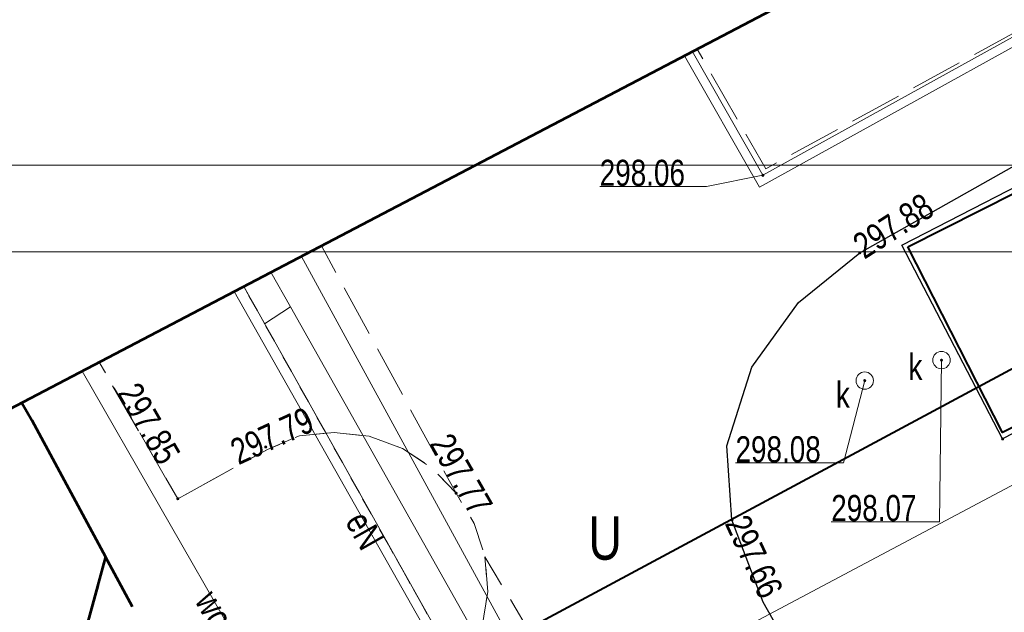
# Model space of a CAD drawing. Header units: metres. Extents: x 7437415 to 7437762, y 5556624 to 5556902.
# Tile 42 of 47: x 7437663 to 7437691, y 5556792 to 5556809. Entities that reach past the tile are written whole.
import ezdxf

# ---------------------------------------------------------------- set-up
doc = ezdxf.new("R2010")
doc.units = ezdxf.units.M
doc.header["$MEASUREMENT"] = 0
for name, pattern in [('EGBU01-500', [1, 0.5, -0.5]), ('KTCR02-500', [1.5, 1, -0.5]), ('KTJZ01-500', [2, 1.5, -0.5]), ('mz2.0_0.5', [2.5, 2, -0.5])]:
    doc.linetypes.add(name, pattern=pattern)
doc.layers.get('0').update_dxf_attribs({"color": 250, "lineweight": 5})
for name, color, linetype, lineweight in [('_TABELKA', 7, 'Continuous', 9), ('EGBB01', 250, 'Continuous', 5), ('EGBD03', 250, 'Continuous', 5), ('EGBU01', 250, 'Continuous', 5), ('inna budowla hydrotechniczna (powierzchnia)', 7, 'Continuous', 5), ('KTCR02', 250, 'Continuous', 5), ('KTJZ01', 250, 'Continuous', 5), ('KTKR01', 250, 'Continuous', 5), ('KTOK05_01', 250, 'Continuous', 5), ('MPZP', 250, 'Continuous', 5), ('nawis - blok budynku (powierzchnia)', 7, 'Continuous', 5), ('odwodnienie liniowe (linia)', 7, 'Continuous', 5), ('przewód elektroenergetyczny (linia)', 7, 'Continuous', 5), ('przewód elektroenergetyczny (linia)-Atr1', 7, 'Continuous', 5), ('przewód wodociągowy (linia)', 7, 'Continuous', 5), ('przewód wodociągowy (linia)-Atr1', 7, 'Continuous', 5), ('punkt o określonej wysokości (sieć kanalizacyjna)', 7, 'Continuous', 5), ('punkt o określonej wysokości (sieć kanalizacyjna)-Atr2', 7, 'Continuous', 5), ('punkt wysokościowy naturalny', 7, 'Continuous', 5), ('punkt wysokościowy sztuczny', 7, 'Continuous', 5), ('RTPW01', 250, 'Continuous', 5), ('RTPW02', 250, 'Continuous', 5), ('SUPE_01', 250, 'Continuous', 5), ('SUPW_01', 250, 'Continuous', 5), ('SUUS06', 250, 'Continuous', 5), ('Warstwa 1', 250, 'Continuous', 5), ('właz okrągły - siec kanalizacyjna (punkt)', 7, 'Continuous', 5), ('właz okrągły - siec kanalizacyjna (punkt)-Atr17', 7, 'Continuous', 5)]:
    doc.layers.add(name, color=color, linetype=linetype, lineweight=lineweight)
doc.styles.get("Standard").update_dxf_attribs({"font": 'txt.shx', "width": 0.75})
doc.linetypes.add('KTOK05_01-500', pattern='A,3.75,[13,dgnlstyle-rozp_2015.shx,S=0.002778,R=0,X=0,Y=0],3.75', length=7.5)

# ---------------------------------------------------------------- blocks, each defined once
blk = doc.blocks.new('PW01')
at = {"layer": 'punkt wysokościowy naturalny', "linetype": 'Continuous', "lineweight": 13}
h = blk.add_hatch(color=0, dxfattribs=at)
edge = h.paths.add_edge_path()
edge.add_arc((0, 0), 0.45, 0, 360)
blk = doc.blocks.new('US22')
at = {"color": 0, "linetype": 'Continuous', "lineweight": 13, "ltscale": 10}
blk.add_circle((0, 0), 2.5, dxfattribs=at)
blk = doc.blocks.new('PW02')
at = {"layer": 'punkt wysokościowy sztuczny', "linetype": 'Continuous', "lineweight": 13}
h = blk.add_hatch(color=0, dxfattribs=at)
edge = h.paths.add_edge_path()
edge.add_arc((0, 0), 0.45, 0, 360)

msp = doc.modelspace()

# ---------------------------------------------------------------- linework, layer by layer
at = {"layer": '_TABELKA', "color": 7}
for points in [[(7437755.425, 5556804.566), (7437414.651, 5556804.566), (7437414.651, 5556658.066), (7437755.425, 5556658.066)], [(7437752.925, 5556802.066), (7437417.151, 5556802.066), (7437417.151, 5556660.566), (7437752.925, 5556660.566)]]:
    msp.add_lwpolyline(points, close=True, dxfattribs=at)
at = {"layer": 'EGBB01', "color": 7, "linetype": 'Continuous', "lineweight": 53, "flags": 128}
for points in [[(7437663.064, 5556797.724), (7437663.35, 5556797.22)], [(7437663.35, 5556797.22), (7437665.47, 5556793.29)], [(7437665.47, 5556793.29), (7437664.22, 5556788.71)]]:
    msp.add_lwpolyline(points, dxfattribs=at)
at = {"layer": 'EGBD03', "color": 96, "linetype": 'Continuous', "lineweight": 13, "flags": 128}
msp.add_lwpolyline([(7437669.449, 5556801.068), (7437683.04, 5556776.81)], dxfattribs=at)
at = {"layer": 'EGBU01', "color": 96, "linetype": 'EGBU01-500', "lineweight": 13, "flags": 128}
for points in [[(7437683.04, 5556776.81), (7437669.449, 5556801.068)], [(7437669.449, 5556801.068), (7437683.04, 5556776.81)]]:
    msp.add_lwpolyline(points, dxfattribs=at)
at = {"layer": 'inna budowla hydrotechniczna (powierzchnia)', "color": 7, "linetype": 'Continuous', "lineweight": 30, "flags": 128}
msp.add_lwpolyline([(7437700.12, 5556801.23), (7437691.29, 5556796.68), (7437688.39, 5556802.26), (7437696.86, 5556806.62), (7437697.58, 5556806.67), (7437700.12, 5556801.23)], close=True, dxfattribs=at)
at = {"layer": 'KTCR02', "color": 7, "linetype": 'KTCR02-500', "lineweight": 13, "flags": 128}
msp.add_lwpolyline([(7437665.291, 5556798.891), (7437663.064, 5556797.724), (7437663.35, 5556797.22), (7437665.47, 5556793.29), (7437664.22, 5556788.71), (7437658.92, 5556785.68), (7437659.73, 5556784.21), (7437665.01, 5556787.22), (7437665.59, 5556786.48), (7437666.12, 5556785.98), (7437666.84, 5556785.69), (7437667.38, 5556785.74), (7437675.94, 5556790.63), (7437676.31, 5556791.28), (7437676.47, 5556792.28), (7437676.39, 5556793.29), (7437676.08, 5556794.25), (7437675.56, 5556795.12), (7437674.87, 5556795.84), (7437674.02, 5556796.41), (7437673.06, 5556796.76), (7437672.05, 5556796.87), (7437671.05, 5556796.77), (7437670.13, 5556796.38), (7437667.55, 5556794.96), (7437665.291, 5556798.891)], close=True, dxfattribs=at)
at = {"layer": 'KTJZ01', "color": 7, "linetype": 'KTJZ01-500', "lineweight": 13, "flags": 128}
for points in [[(7437703.033, 5556818.657), (7437682.498, 5556807.902), (7437684.47, 5556804.46), (7437696.2, 5556810.88), (7437704.66, 5556815.72), (7437704.18, 5556816.61), (7437703.033, 5556818.657)], [(7437671.684, 5556802.239), (7437665.285, 5556798.887), (7437665.5, 5556798.51), (7437667.55, 5556794.96), (7437670.13, 5556796.38), (7437671.05, 5556796.77), (7437672.05, 5556796.87), (7437673.06, 5556796.76), (7437674.02, 5556796.41), (7437674.87, 5556795.84), (7437675.56, 5556795.12), (7437671.684, 5556802.239)], [(7437651.362, 5556791.595), (7437643.343, 5556787.396), (7437648.19, 5556778.92), (7437655.57, 5556765.98), (7437663.42, 5556770.45), (7437676.91, 5556778.17), (7437675.01, 5556781.56), (7437675.11, 5556782.48), (7437675.77, 5556783.33), (7437676.52, 5556783.95), (7437677.46, 5556784.41), (7437678.43, 5556784.63), (7437679.46, 5556784.67), (7437680.43, 5556784.44), (7437681.37, 5556784), (7437682.16, 5556783.33), (7437682.81, 5556782.48), (7437676.39, 5556793.29), (7437676.47, 5556792.28), (7437676.31, 5556791.28), (7437675.94, 5556790.63), (7437669.49, 5556786.95), (7437667.38, 5556785.74), (7437666.84, 5556785.69), (7437666.12, 5556785.98), (7437665.59, 5556786.48), (7437665.01, 5556787.22), (7437659.73, 5556784.21), (7437660.45, 5556782.43), (7437660.37, 5556781.39), (7437659.91, 5556780.53), (7437659.17, 5556779.86), (7437658.32, 5556779.31), (7437657.39, 5556778.94), (7437656.43, 5556778.75), (7437655.43, 5556778.78), (7437654.49, 5556779.27), (7437654.02, 5556779.96), (7437653.79, 5556780.41), (7437650.9, 5556787.87), (7437650.22, 5556789.76), (7437651.87, 5556790.71), (7437651.362, 5556791.595)]]:
    msp.add_lwpolyline(points, close=True, dxfattribs=at)
at = {"layer": 'KTKR01', "color": 7, "linetype": 'Continuous', "lineweight": 30, "flags": 128}
msp.add_lwpolyline([(7437690.49, 5556781.22), (7437684.4, 5556791.98), (7437683.5, 5556794.35), (7437683.35, 5556796.48), (7437684.07, 5556798.75), (7437685.41, 5556800.61), (7437687.18, 5556802.04), (7437694.04, 5556805.91), (7437696.46, 5556806.77), (7437698.53, 5556806.84), (7437700.74, 5556806.26), (7437702.79, 5556804.94), (7437704.06, 5556803.16), (7437709.44, 5556793.77)], dxfattribs=at)
at = {"layer": 'KTOK05_01', "color": 7, "linetype": 'KTOK05_01-500', "lineweight": 40, "flags": 128}
msp.add_lwpolyline([(7437688.56, 5556802.21), (7437696.89, 5556806.41), (7437697.45, 5556806.44), (7437699.99, 5556801.24), (7437691.29, 5556796.87), (7437688.56, 5556802.21)], close=True, dxfattribs=at)
at = {"layer": 'MPZP', "color": 212, "linetype": 'KTOK05_01-500', "lineweight": 40, "flags": 128}
msp.add_lwpolyline([(7437480.35, 5556702.039), (7437498.164, 5556705.138), (7437519.727, 5556710.673), (7437570.307, 5556733.919), (7437638.513, 5556770.222), (7437729.943, 5556819.329)], dxfattribs=at)
at = {"layer": 'nawis - blok budynku (powierzchnia)', "color": 7, "linetype": 'mz2.0_0.5', "lineweight": 53, "flags": 128}
msp.add_lwpolyline([(7437664.22, 5556788.71), (7437667.07, 5556790.33), (7437665.47, 5556793.29), (7437664.22, 5556788.71)], close=True, dxfattribs=at)
at = {"layer": 'odwodnienie liniowe (linia)', "color": 0, "lineweight": 13, "flags": 128}
msp.add_lwpolyline([(7437696.331, 5556810.601), (7437684.295, 5556803.932), (7437682.138, 5556807.714)], dxfattribs=at)
at = {"layer": 'przewód elektroenergetyczny (linia)', "color": 1, "linetype": 'Continuous', "lineweight": 13, "flags": 128}
msp.add_lwpolyline([(7437669.175, 5556800.924), (7437680.92, 5556780.15)], dxfattribs=at)
at = {"layer": 'przewód wodociągowy (linia)', "color": 5, "linetype": 'Continuous', "lineweight": 13, "flags": 128}
msp.add_lwpolyline([(7437672.34, 5556785.48), (7437671.5, 5556786.95), (7437664.8, 5556798.633)], dxfattribs=at)
at = {"layer": 'punkt o określonej wysokości (sieć kanalizacyjna)-Atr2', "color": 7, "flags": 128}
for points in [[(7437684.39, 5556804.27), (7437682.77, 5556803.95), (7437679.693, 5556803.95)], [(7437689.53, 5556798.95), (7437689.47, 5556794.3), (7437686.356, 5556794.3)], [(7437687.32, 5556798.36), (7437686.71, 5556795.99), (7437683.601, 5556795.99)]]:
    msp.add_lwpolyline(points, dxfattribs=at)
at = {"layer": 'SUPE_01', "color": 1, "linetype": 'Continuous', "lineweight": 13, "flags": 128}
for points in [[(7437670.232, 5556801.478), (7437670.79, 5556800.48), (7437670.042, 5556799.994)], [(7437670.79, 5556800.48), (7437682.36, 5556779.95), (7437681.168, 5556779.647)]]:
    msp.add_lwpolyline(points, dxfattribs=at)
at = {"layer": 'SUPW_01', "color": 5, "linetype": 'Continuous', "lineweight": 13}
msp.add_line((7437678.49, 5556788.41), (7437699.03, 5556799.31), dxfattribs=at)
at = {"layer": 'SUPW_01', "color": 5, "linetype": 'Continuous', "lineweight": 13, "flags": 128}
msp.add_lwpolyline([(7437624.519, 5556762.969), (7437672.34, 5556785.48), (7437678.49, 5556788.41), (7437671.106, 5556801.936)], dxfattribs=at)
at = {"layer": 'SUUS06', "color": 7, "linetype": 'Continuous', "lineweight": 13, "flags": 128}
msp.add_lwpolyline([(7437696.21, 5556810.82), (7437684.39, 5556804.27), (7437682.353, 5556807.84)], dxfattribs=at)
at = {"layer": 'Warstwa 1', "color": 207, "linetype": 'Continuous', "lineweight": 53, "true_color": 0x6e1e6e, "flags": 128}
msp.add_lwpolyline([(7437466.384, 5556694.725), (7437479.253, 5556654.299), (7437507.556, 5556623.548), (7437507.556, 5556623.548), (7437761.553, 5556761.255), (7437724.258, 5556829.774), (7437466.384, 5556694.725)], close=True, dxfattribs=at)

# ---------------------------------------------------------------- block references
at = {"layer": 'punkt o określonej wysokości (sieć kanalizacyjna)', "color": 7, "linetype": 'Continuous', "lineweight": 13, "xscale": 0.1, "yscale": 0.1, "zscale": 0.1}
for p in [(7437684.39, 5556804.27), (7437689.53, 5556798.95), (7437687.32, 5556798.36)]:
    msp.add_blockref('PW01', p, dxfattribs=at)
at = {"layer": 'RTPW02', "color": 7, "linetype": 'Continuous', "lineweight": 13, "xscale": 0.1, "yscale": 0.1, "zscale": 0.1}
for p in [(7437687.18, 5556802.04), (7437691.29, 5556796.68), (7437670.08, 5556796.45), (7437667.55, 5556794.96), (7437675.56, 5556795.12), (7437683.5, 5556794.35)]:
    msp.add_blockref('PW02', p, dxfattribs=at)
at = {"layer": 'właz okrągły - siec kanalizacyjna (punkt)', "color": 7, "linetype": 'Continuous', "lineweight": 13, "xscale": 0.1, "yscale": 0.1, "zscale": 0.1}
for p in [(7437689.53, 5556798.95), (7437687.32, 5556798.36)]:
    msp.add_blockref('US22', p, dxfattribs=at)

# ---------------------------------------------------------------- texts
at = {"layer": 'MPZP', "color": 212, "linetype": 'Continuous', "lineweight": 30, "insert": (7437679.366, 5556793.187), "char_height": 1.25, "attachment_point": 7, "line_spacing_factor": 0.6}
msp.add_mtext('\\FWORKING_1250;\\H1x;\\W0.8;U', dxfattribs=at)
at = {"layer": 'przewód elektroenergetyczny (linia)-Atr1', "color": 1, "insert": (7437672.671, 5556794.488), "char_height": 0.75, "attachment_point": 4, "rotation": 299.483, "line_spacing_factor": 0.6}
msp.add_mtext('\\FWORKING_1250;\\H1x;\\W0.8;eN', dxfattribs=at)
at = {"layer": 'przewód wodociągowy (linia)-Atr1', "color": 5, "insert": (7437668.342, 5556792.208), "char_height": 0.75, "attachment_point": 4, "rotation": 299.834, "line_spacing_factor": 0.6}
msp.add_mtext('\\FWORKING_1250;\\H1x;\\W0.8;wo50', dxfattribs=at)
at = {"layer": 'punkt o określonej wysokości (sieć kanalizacyjna)-Atr2', "color": 36, "char_height": 0.75, "attachment_point": 7, "line_spacing_factor": 0.6}
for s, insert in [('\\FWORKING_1250;\\H1x;\\W0.8;298.06', (7437679.693, 5556803.957)), ('\\FWORKING_1250;\\H1x;\\W0.8;298.08', (7437683.601, 5556795.998)), ('\\FWORKING_1250;\\H1x;\\W0.8;298.07', (7437686.356, 5556794.308))]:
    msp.add_mtext(s, dxfattribs=dict(at, insert=insert))
at = {"layer": 'RTPW01', "color": 7, "linetype": 'Continuous', "lineweight": 13, "char_height": 0.75, "attachment_point": 7, "line_spacing_factor": 0.6}
for s, insert, rotation in [('\\FWORKING_1250;\\H1x;\\W0.8;297.88', (7437687.315, 5556801.829), 32.632), ('\\FWORKING_1250;\\H1x;\\W0.8;297.85', (7437665.773, 5556797.995), 299.981), ('\\FWORKING_1250;\\H1x;\\W0.8;297.79', (7437669.304, 5556795.913), 24.575), ('\\FWORKING_1250;\\H1x;\\W0.8;297.77', (7437674.763, 5556796.535), 299.91), ('\\FWORKING_1250;\\H1x;\\W0.8;297.66', (7437683.273, 5556794.245), 294.904)]:
    msp.add_mtext(s, dxfattribs=dict(at, insert=insert, rotation=rotation))
at = {"layer": 'właz okrągły - siec kanalizacyjna (punkt)-Atr17', "color": 7, "char_height": 0.75, "attachment_point": 7, "line_spacing_factor": 0.6}
for insert in [(7437688.58, 5556798.38), (7437686.49, 5556797.58)]:
    msp.add_mtext('\\FWORKING_1250;\\H1x;\\W0.8;k', dxfattribs=dict(at, insert=insert))

doc.saveas('drawing.dxf')
